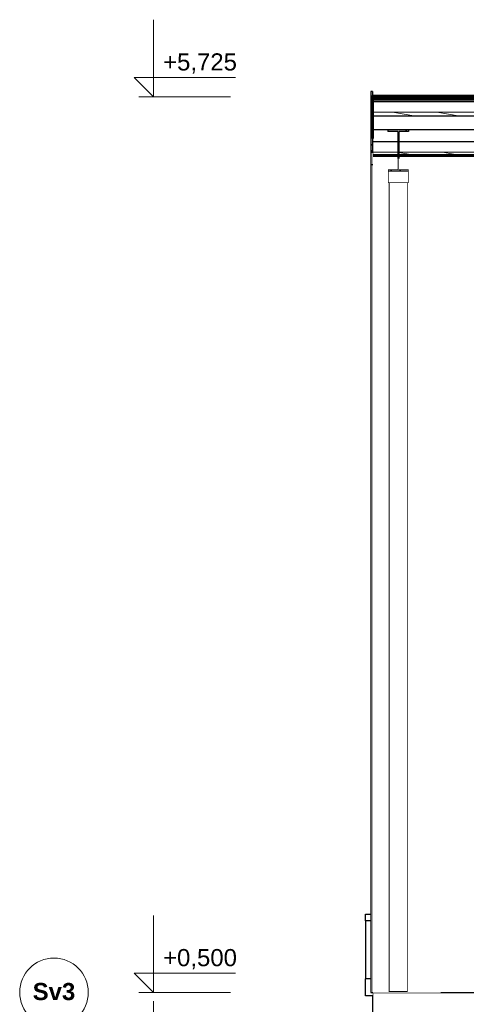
# Model space of a CAD drawing. Header units: millimetres. Extents: x -543656 to -529918, y -2500 to 6290.
# Tile 19 of 58: x -542603 to -539997, y 431 to 6175. Entities that reach past the tile are written whole.
import ezdxf
from ezdxf.enums import TextEntityAlignment as Align

# ---------------------------------------------------------------- set-up
doc = ezdxf.new("R2010")
doc.units = ezdxf.units.MM
doc.header["$MEASUREMENT"] = 0
doc.linetypes.add('Wipeout_Contour', pattern=[1000, 0, -1000])
for name, color, linetype in [('2 - KÓTA NS.2D', 7, 'Continuous'), ('2 - TEXT HLAVNÍ NS.2D', 7, 'Continuous'), ('2 - ČÁRA HLAVNÍ.2D', 7, 'Continuous'), ('4 - OBKLADY VNĚJŠÍ.3D', 7, 'Continuous'), ('4 - PRVKY KLEMPÍŘSKÉ.3D', 7, 'Continuous'), ('4 - PRVKY ZÁMEČNICKÉ.3D', 7, 'Continuous'), ('4 - STŘEŠNÍ KRYTINA.3D', 7, 'Continuous'), ('6 - ROUBENKA - ZÁBRADLÍ.5D', 7, 'Continuous'), ('Konstrukce – Dělicí čáry vrstev', 7, 'Continuous'), ('Nové_4 - ZDIVO - STĚNY NOSNÉ.3D', 7, 'Continuous'), ('Nové_Výplně - Povrchové', 7, 'Continuous'), ('Výplně - Povrchové', 7, 'Continuous'), ('Výplně – Řezové', 7, 'Continuous')]:
    doc.layers.add(name, color=color, linetype=linetype)
doc.styles.add('GENEROVANÝ_STYL_1', font='Arial.ttf')
doc.styles.add('GENEROVANÝ_STYL_2', font='Arial Bold.ttf')
doc.linetypes.add('ČÁRA PAROZÁBRANA', pattern='A,0,[1,B ŘEZ B-B´1.Shx,S=2.380952,R=0,X=0,Y=0.0075],-300,0', length=300)
doc.dimstyles.new('GENEROVANÝ_STYL__1', dxfattribs={"dimtxt": 100, "dimasz": 85.5, "dimexe": 0.18, "dimexo": 450, "dimgap": 0, "dimtad": 1, "dimdec": 0, "dimzin": 0, "dimdsep": 46, "dimtxsty": 'GENEROVANÝ_STYL_1', "dimblk": 'ARROWHEAD_6', "dimblk1": 'ARROWHEAD_6', "dimblk2": 'ARROWHEAD_6', "dimcen": 0.09, "dimclrd": 256, "dimclre": 256, "dimclrt": 256, "dimazin": 0, "dimtfac": 1, "dimtdec": 4, "dimtmove": 0, "dimatfit": 3, "dimfxl": 1, "dimtolj": 1, "dimtzin": 0, "dimarcsym": 0})
pattern_1 = [(135, (-1697940.48, 0), (88.388348, 88.388348), []), (135, (-1697958.16, -17.68), (88.388348, 88.388348), []), (135, (-1697975.84, -35.36), (88.388348, 88.388348), [])]
pattern_2 = [(170, (-1697940.485, 0), (7.8141678, 44.3163477), [])]

# ---------------------------------------------------------------- blocks, each defined once
blk = doc.blocks.new('Řez_1', base_point=(-1697940.5, 0))
at = {"color": 254, "linetype": 'Wipeout_Contour', "lineweight": 0, "ltscale": 3241466.032829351}
blk.add_wipeout([(-540544.2, 500), (-540544.2, 166.7), (-540244.2, 166.7), (-540244.2, 333.3), (-539944.2, 333.3), (-539944.2, 500)], dxfattribs=at).dxf.layer = 'Nové_Výplně - Povrchové'
at = {"color": 254, "linetype": 'Wipeout_Contour', "lineweight": 0, "ltscale": 2684131.923473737}
blk.add_wipeout([(-539644.2, 279.5), (-534954.2, 279.5), (-534944.2, 279.8), (-534944.2, 280.3), (-539644.2, 280.3)], dxfattribs=at).dxf.layer = 'Nové_Výplně - Povrchové'
at = {"layer": 'Nové_4 - ZDIVO - STĚNY NOSNÉ.3D', "color": 7, "linetype": 'Continuous', "lineweight": 30}
for q in [(-539944.2, 500), (-540544.2, 166.7)]:
    blk.add_line((-540544.2, 500), q, dxfattribs=at)
blk = doc.blocks.new('Řez_16', base_point=(-1697940.5, 0))
at = {"layer": 'Výplně – Řezové', "linetype": 'Continuous', "lineweight": 0, "true_color": 0x000000}
h = blk.add_hatch(dxfattribs=at)
h.set_pattern_fill('KOV_HLINÍK', color=18, style=0, pattern_type=2)
h.set_pattern_definition(pattern_1)
h.paths.add_polyline_path([(-540544.2, 5729), (-540544.2, 5713.9), (-539069.2, 5713.9), (-539069.2, 5729)])
h = blk.add_hatch(dxfattribs=at)
h.set_pattern_fill('DESKY_CETRIS__OSB____', color=18, style=0, pattern_type=2)
h.set_pattern_definition([(0, (-1697940.485, 0), (0, 15), [])])
h.paths.add_polyline_path([(-540544.2, 5695.9), (-539069.2, 5695.9), (-539069.2, 5713.9), (-540544.2, 5713.9)])
h = blk.add_hatch(dxfattribs=at)
h.set_pattern_fill('DŘEVO___BEDNĚNÍ', color=18, style=0, pattern_type=2)
h.set_pattern_definition(pattern_2)
h.paths.add_polyline_path([(-540544.2, 5635.8), (-540544.2, 5611.8), (-539069.2, 5611.8), (-539069.2, 5635.8)])
at = {"layer": '4 - STŘEŠNÍ KRYTINA.3D', "color": 181, "linetype": 'Continuous', "lineweight": 60, "true_color": 0x9e3eff}
blk.add_line((-539069.2, 5729), (-540544.2, 5729), dxfattribs=at)
at = {"layer": '4 - STŘEŠNÍ KRYTINA.3D', "color": 181, "linetype": 'Continuous', "lineweight": 15, "true_color": 0x9e3eff}
blk.add_line((-539069.2, 5729), (-539069.2, 5713.9), dxfattribs=at)
at = {"layer": '4 - STŘEŠNÍ KRYTINA.3D', "color": 7, "linetype": 'Continuous', "lineweight": 30, "flags": 128}
blk.add_lwpolyline([(-539069.2, 5713.9), (-539069.2, 5695.9), (-539069.2, 5635.8)], dxfattribs=at)
at = {"layer": 'Konstrukce – Dělicí čáry vrstev', "color": 181, "linetype": 'Continuous', "lineweight": 60, "true_color": 0x9e3eff}
blk.add_line((-539069.2, 5713.9), (-540544.2, 5713.9), dxfattribs=at)
at = {"layer": 'Konstrukce – Dělicí čáry vrstev', "color": 7, "linetype": 'Continuous', "lineweight": 30}
for p, q in [((-539069.2, 5695.9), (-540544.2, 5695.9)), ((-539069.2, 5611.8), (-540544.2, 5611.8))]:
    blk.add_line(p, q, dxfattribs=at)
at = {"layer": 'Konstrukce – Dělicí čáry vrstev', "color": 181, "linetype": 'ČÁRA PAROZÁBRANA', "lineweight": 15, "true_color": 0x9e3eff}
blk.add_line((-539069.2, 5635.8), (-540544.2, 5635.8), dxfattribs=at)
at = {"color": 254, "linetype": 'Wipeout_Contour', "lineweight": 0, "ltscale": 3234614.098689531}
blk.add_wipeout([(-539084.2, 5531.7), (-539084.2, 5456.4), (-539069.2, 5456.4), (-539069.2, 5468.1), (-539069.2, 5499.7), (-539069.2, 5531.7)], dxfattribs=at).dxf.layer = 'Výplně - Povrchové'
at = {"layer": '4 - STŘEŠNÍ KRYTINA.3D', "color": 7, "linetype": 'Continuous', "lineweight": 30}
blk.add_line((-539069.2, 5531.7), (-539084.2, 5531.7), dxfattribs=at)
at = {"layer": '4 - STŘEŠNÍ KRYTINA.3D', "color": 181, "linetype": 'Continuous', "lineweight": 30, "true_color": 0x9e3eff}
blk.add_line((-539069.2, 5531.7), (-539069.2, 5501.2), dxfattribs=at)
at = {"layer": '4 - STŘEŠNÍ KRYTINA.3D', "color": 7, "linetype": 'Continuous', "lineweight": 0, "flags": 128}
blk.add_lwpolyline([(-539069.2, 5635.8), (-539069.2, 5611.8), (-539069.2, 5531.7)], dxfattribs=at)
at = {"layer": 'Konstrukce – Dělicí čáry vrstev', "color": 7, "linetype": 'Continuous', "lineweight": 30, "flags": 128}
blk.add_lwpolyline([(-539084.2, 5531.7), (-539144.2, 5531.7), (-539204.2, 5531.7), (-540334.2, 5531.7), (-540394.2, 5531.7), (-540454.2, 5531.7), (-540544.2, 5531.7)], dxfattribs=at)
blk = doc.blocks.new('Řez_29', base_point=(-1697940.5, 0))
at = {"layer": '4 - PRVKY ZÁMEČNICKÉ.3D', "color": 181, "linetype": 'Continuous', "lineweight": 30, "true_color": 0x9e3eff}
for p, q in [((-540454.2, 5531.7), (-540454.2, 5521.9)), ((-540397.3, 5521.9), (-540454.2, 5521.9)), ((-540334.2, 5521.9), (-540391.1, 5521.9)), ((-540334.2, 5531.7), (-540334.2, 5521.9))]:
    blk.add_line(p, q, dxfattribs=at)
at = {"color": 254, "linetype": 'Wipeout_Contour', "lineweight": 0, "ltscale": 2161679.152239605}
blk.add_wipeout([(-540334.2, 5291.4), (-540454.2, 5291.4), (-540454.2, 5222.3), (-540334.2, 5222.3)], dxfattribs=at).dxf.layer = 'Výplně - Povrchové'
at = {"layer": 'Výplně – Řezové', "linetype": 'Continuous', "lineweight": 0, "true_color": 0x000000}
h = blk.add_hatch(dxfattribs=at)
h.set_pattern_fill('KOV_OCEL', color=18, style=0, pattern_type=2)
h.set_pattern_definition([(135, (-1697940.48, 0), (79.549513, 79.549513), []), (135, (-1697967, -26.52), (79.549513, 79.549513), [])])
h.paths.add_polyline_path([(-540334.2, 5521.9), (-540334.2, 5531.7), (-540454.2, 5531.7), (-540454.2, 5521.9), (-540397.3, 5521.9), (-540397.3, 5301.2), (-540454.2, 5301.2), (-540454.2, 5291.4), (-540334.2, 5291.4), (-540334.2, 5301.2), (-540391.1, 5301.2), (-540391.1, 5521.9)])
at = {"layer": '4 - PRVKY ZÁMEČNICKÉ.3D', "color": 181, "linetype": 'Continuous', "lineweight": 30, "true_color": 0x9e3eff}
for p, q in [((-540397.3, 5521.9), (-540397.3, 5301.2)), ((-540391.1, 5521.9), (-540391.1, 5301.2)), ((-540454.2, 5301.2), (-540454.2, 5291.4)), ((-540397.3, 5301.2), (-540454.2, 5301.2)), ((-540454.2, 5291.4), (-540454.2, 5222.3)), ((-540334.2, 5291.4), (-540454.2, 5291.4)), ((-540334.2, 5301.2), (-540391.1, 5301.2)), ((-540334.2, 5301.2), (-540334.2, 5291.4)), ((-540334.2, 5291.4), (-540334.2, 5222.3)), ((-540449.2, 5222.3), (-540454.2, 5222.3)), ((-540339.2, 5222.3), (-540449.2, 5222.3)), ((-540334.2, 5222.3), (-540339.2, 5222.3))]:
    blk.add_line(p, q, dxfattribs=at)
blk = doc.blocks.new('Řez_30', base_point=(-1697940.5, 0))
at = {"color": 254, "linetype": 'Wipeout_Contour', "lineweight": 0, "ltscale": 2161627.810882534}
blk.add_wipeout([(-540449.2, 5222.3), (-540449.2, 503.3), (-540339.2, 503.3), (-540339.2, 5222.3)], dxfattribs=at).dxf.layer = 'Výplně - Povrchové'
at = {"layer": '4 - PRVKY ZÁMEČNICKÉ.3D', "color": 181, "linetype": 'Continuous', "lineweight": 30, "true_color": 0x9e3eff}
for p, q in [((-540449.2, 5222.3), (-540449.2, 503.3)), ((-540339.2, 5222.3), (-540339.2, 503.3)), ((-540339.2, 503.3), (-540449.2, 503.3))]:
    blk.add_line(p, q, dxfattribs=at)
blk = doc.blocks.new('Řez_35', base_point=(-1697940.5, 0))
at = {"color": 254, "linetype": 'Wipeout_Contour', "lineweight": 0, "ltscale": 2162278.056051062}
blk.add_wipeout([(-540584.2, 550), (-540554.2, 550), (-540554.2, 579.6), (-540584.2, 579.6)], dxfattribs=at).dxf.layer = 'Výplně - Povrchové'
at = {"color": 254, "linetype": 'Wipeout_Contour', "lineweight": 0, "ltscale": 3243367.182931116}
blk.add_wipeout([(-540584.2, 480), (-540544.2, 480), (-540544.2, 500), (-540554.2, 500), (-540554.2, 510), (-540584.2, 510)], dxfattribs=at).dxf.layer = 'Výplně - Povrchové'
at = {"layer": '6 - ROUBENKA - ZÁBRADLÍ.5D', "color": 7, "linetype": 'Continuous', "lineweight": 30}
blk.add_line((-540544.2, 480), (-540584.2, 480), dxfattribs=at)
at = {"color": 254, "linetype": 'Wipeout_Contour', "lineweight": 0, "ltscale": 2162277.915852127}
blk.add_wipeout([(-540584.2, 510), (-540554.2, 510), (-540554.2, 550), (-540584.2, 550)], dxfattribs=at).dxf.layer = 'Výplně - Povrchové'
at = {"layer": '6 - ROUBENKA - ZÁBRADLÍ.5D', "color": 7, "linetype": 'Continuous', "lineweight": 30}
for p, q in [((-540584.2, 550), (-540584.2, 579.6)), ((-540584.2, 510), (-540584.2, 550)), ((-540584.2, 480), (-540584.2, 510))]:
    blk.add_line(p, q, dxfattribs=at)
blk = doc.blocks.new('Řez_37', base_point=(-1697940.5, 0))
at = {"color": 254, "linetype": 'Wipeout_Contour', "lineweight": 0, "ltscale": 2162280.1270221}
blk.add_wipeout([(-540554.2, 957.3), (-540584.2, 957.3), (-540584.2, 917.3), (-540554.2, 917.3)], dxfattribs=at).dxf.layer = 'Výplně - Povrchové'
at = {"layer": '6 - ROUBENKA - ZÁBRADLÍ.5D', "color": 7, "linetype": 'Continuous', "lineweight": 30}
blk.add_line((-540584.2, 957.3), (-540554.2, 957.3), dxfattribs=at)
at = {"color": 254, "linetype": 'Wipeout_Contour', "lineweight": 0, "ltscale": 2162279.05306182}
blk.add_wipeout([(-540584.2, 579.6), (-540554.2, 579.6), (-540554.2, 917.3), (-540584.2, 917.3)], dxfattribs=at).dxf.layer = 'Výplně - Povrchové'
at = {"layer": '6 - ROUBENKA - ZÁBRADLÍ.5D', "color": 7, "linetype": 'Continuous', "lineweight": 30}
for p, q in [((-540584.2, 917.3), (-540584.2, 957.3)), ((-540584.2, 917.3), (-540584.2, 579.6)), ((-540554.2, 917.3), (-540584.2, 917.3)), ((-540554.2, 579.6), (-540584.2, 579.6))]:
    blk.add_line(p, q, dxfattribs=at)
blk = doc.blocks.new('Řez_49', base_point=(-1697940.5, 0))
at = {"color": 254, "linetype": 'Wipeout_Contour', "lineweight": 0, "ltscale": 12958337.883391}
blk.add_wipeout([(-540544.2, 5311.9), (-540544.2, 500), (-539219.2, 500), (-539219.2, 502.5), (-539199.2, 502.5), (-539199.2, 5222.3), (-539204.2, 5222.3), (-539204.2, 5301.2), (-539199.2, 5301.2), (-539199.2, 5386.9), (-539204.2, 5386.9), (-539204.2, 5311.9), (-540391.1, 5311.9), (-540391.1, 5301.2), (-540334.2, 5301.2), (-540334.2, 5222.3), (-540339.2, 5222.3), (-540339.2, 503.3), (-540449.2, 503.3), (-540449.2, 5222.3), (-540454.2, 5222.3), (-540454.2, 5301.2), (-540397.3, 5301.2), (-540397.3, 5311.9)], dxfattribs=at).dxf.layer = 'Výplně - Povrchové'
at = {"layer": '4 - OBKLADY VNĚJŠÍ.3D', "color": 7, "linetype": 'Continuous', "lineweight": 30}
for p, q in [((-540544.2, 500), (-540544.2, 5311.9)), ((-539199.2, 503.3), (-539199.2, 502.5))]:
    blk.add_line(p, q, dxfattribs=at)
at = {"color": 254, "linetype": 'Wipeout_Contour', "lineweight": 0, "ltscale": 2156914.699068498}
blk.add_wipeout([(-539199.2, 5396.4), (-539204.2, 5396.4), (-539204.2, 5386.9), (-539199.2, 5386.9)], dxfattribs=at).dxf.layer = 'Výplně - Povrchové'
at = {"color": 254, "linetype": 'Wipeout_Contour', "lineweight": 0, "ltscale": 2696146.695183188}
blk.add_wipeout([(-539204.2, 5396.4), (-539199.2, 5396.4), (-539199.2, 5448), (-539204.2, 5448), (-539204.2, 5401.5)], dxfattribs=at).dxf.layer = 'Výplně - Povrchové'
at = {"layer": '4 - OBKLADY VNĚJŠÍ.3D', "color": 7, "linetype": 'Continuous', "lineweight": 30}
for p, q in [((-539199.2, 5396.4), (-539199.2, 5448)), ((-539204.2, 5386.9), (-539199.2, 5386.9)), ((-539199.2, 5386.9), (-539199.2, 5396.4)), ((-539199.2, 5386.9), (-539199.2, 5301.2))]:
    blk.add_line(p, q, dxfattribs=at)
blk = doc.blocks.new('Řez_50', base_point=(-1697940.5, 0))
at = {"layer": 'Konstrukce – Dělicí čáry vrstev', "color": 7, "linetype": 'Continuous', "lineweight": 30}
for p, q in [((-539204.2, 5531.7), (-539204.2, 5521.9)), ((-539204.2, 5461.6), (-540544.2, 5461.6))]:
    blk.add_line(p, q, dxfattribs=at)
at = {"color": 254, "linetype": 'Wipeout_Contour', "lineweight": 0, "ltscale": 2161988.882401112}
blk.add_wipeout([(-540544.2, 5382.5), (-540544.2, 5311.9), (-540397.3, 5311.9), (-540397.3, 5382.5)], dxfattribs=at).dxf.layer = 'Výplně - Povrchové'
at = {"layer": '4 - OBKLADY VNĚJŠÍ.3D', "color": 7, "linetype": 'Continuous', "lineweight": 30}
for p in [(-540544.2, 5400.5), (-540544.2, 5311.9)]:
    blk.add_line(p, (-540544.2, 5382.5), dxfattribs=at)
at = {"color": 254, "linetype": 'Wipeout_Contour', "lineweight": 0, "ltscale": 2159296.614452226}
blk.add_wipeout([(-540391.1, 5382.5), (-540391.1, 5311.9), (-539204.2, 5311.9), (-539204.2, 5382.5)], dxfattribs=at).dxf.layer = 'Výplně - Povrchové'
at = {"layer": 'Výplně – Řezové', "linetype": 'Continuous', "lineweight": 0, "true_color": 0x000000}
h = blk.add_hatch(dxfattribs=at)
h.set_pattern_fill('DŘEVO___BEDNĚNÍ', color=18, style=0, pattern_type=2)
h.set_pattern_definition(pattern_2)
h.paths.add_polyline_path([(-540544.2, 5401.5), (-540544.2, 5382.5), (-540397.3, 5382.5), (-540397.3, 5401.5)])
h = blk.add_hatch(dxfattribs=at)
h.set_pattern_fill('DŘEVO___BEDNĚNÍ', color=18, style=0, pattern_type=2)
h.set_pattern_definition(pattern_2)
h.paths.add_polyline_path([(-539204.2, 5401.5), (-540391.1, 5401.5), (-540391.1, 5382.5), (-539204.2, 5382.5)])
at = {"layer": '4 - OBKLADY VNĚJŠÍ.3D', "color": 7, "linetype": 'Continuous', "lineweight": 60}
blk.add_line((-539204.2, 5382.5), (-540544.2, 5382.5), dxfattribs=at)
at = {"layer": '4 - OBKLADY VNĚJŠÍ.3D', "color": 7, "linetype": 'Continuous', "lineweight": 30}
blk.add_line((-539204.2, 5311.9), (-539204.2, 5382.5), dxfattribs=at)
at = {"layer": '4 - OBKLADY VNĚJŠÍ.3D', "color": 7, "linetype": 'Continuous', "lineweight": 30, "flags": 128}
blk.add_lwpolyline([(-539204.2, 5521.9), (-539204.2, 5461.6), (-539204.2, 5401.5), (-539204.2, 5382.5)], dxfattribs=at)
at = {"layer": 'Konstrukce – Dělicí čáry vrstev', "color": 7, "linetype": 'Continuous', "lineweight": 0}
blk.add_line((-539204.2, 5401.5), (-540544.2, 5401.5), dxfattribs=at)
blk = doc.blocks.new('Řez_99', base_point=(-1697940.5, 0))
at = {"layer": '4 - PRVKY KLEMPÍŘSKÉ.3D', "color": 181, "linetype": 'Continuous', "lineweight": 30, "true_color": 0x9e3eff}
for q in [(-540554.2, 5756), (-540544.2, 5729)]:
    blk.add_line((-540544.2, 5756), q, dxfattribs=at)
at = {"color": 254, "linetype": 'Wipeout_Contour', "lineweight": 0, "ltscale": 2162249.878569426}
blk.add_wipeout([(-540554.2, 5329.3), (-540554.2, 500), (-540544.2, 500), (-540544.2, 5329.3)], dxfattribs=at).dxf.layer = 'Výplně - Povrchové'
at = {"layer": '4 - PRVKY KLEMPÍŘSKÉ.3D', "color": 181, "linetype": 'Continuous', "lineweight": 30, "true_color": 0x9e3eff}
blk.add_line((-540554.2, 500), (-540544.2, 500), dxfattribs=at)
at = {"color": 254, "linetype": 'Wipeout_Contour', "lineweight": 0, "ltscale": 2162303.370087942}
blk.add_wipeout([(-540554.2, 5400.5), (-540554.2, 5329.3), (-540544.2, 5329.3), (-540544.2, 5400.5)], dxfattribs=at).dxf.layer = 'Výplně - Povrchové'
at = {"layer": 'Výplně – Řezové', "linetype": 'Continuous', "lineweight": 0, "true_color": 0x000000}
h = blk.add_hatch(dxfattribs=at)
h.set_pattern_fill('KOV_HLINÍK', color=18, style=0, pattern_type=2)
h.set_pattern_definition(pattern_1)
h.paths.add_polyline_path([(-540554.2, 5756), (-540554.2, 5400.5), (-540544.2, 5400.5), (-540544.2, 5756)])
at = {"layer": '4 - PRVKY KLEMPÍŘSKÉ.3D', "color": 181, "linetype": 'Continuous', "lineweight": 30, "true_color": 0x9e3eff}
for p, q in [((-540554.2, 5756), (-540554.2, 5400.5)), ((-540554.2, 5400.5), (-540554.2, 5329.3)), ((-540544.2, 5400.5), (-540554.2, 5400.5)), ((-540554.2, 5329.3), (-540554.2, 500)), ((-540554.2, 5329.3), (-540544.2, 5329.3))]:
    blk.add_line(p, q, dxfattribs=at)
at = {"layer": 'Konstrukce – Dělicí čáry vrstev', "color": 181, "linetype": 'Continuous', "lineweight": 30, "true_color": 0x9e3eff, "flags": 128}
blk.add_lwpolyline([(-540544.2, 5729), (-540544.2, 5713.9), (-540544.2, 5695.9), (-540544.2, 5635.8), (-540544.2, 5611.8), (-540544.2, 5531.7), (-540544.2, 5461.6), (-540544.2, 5401.5), (-540544.2, 5400.5)], dxfattribs=at)
blk = doc.blocks.new('Kóta_1', base_point=(-541822.6, -1160))
at = {"layer": '2 - KÓTA NS.2D', "color": 96, "linetype": 'Continuous', "lineweight": 15, "true_color": 0x007d00}
for p, q in [((-541822.6, 5725), (-541822.6, 6175)), ((-541822.6, 5725), (-541935.1, 5837.5)), ((-541935.1, 5837.5), (-541822.6, 5837.5)), ((-541822.6, 5837.5), (-541343, 5837.5)), ((-541822.6, 500), (-541822.6, 950)), ((-541822.6, 500), (-541935.1, 612.5)), ((-541935.1, 612.5), (-541822.6, 612.5)), ((-541822.6, 612.5), (-541343, 612.5)), ((-541822.6, 0), (-541822.6, 450))]:
    blk.add_line(p, q, dxfattribs=at)
at = {"layer": '2 - KÓTA NS.2D', "color": 96, "linetype": 'Continuous', "lineweight": 0, "true_color": 0x007d00}
for p, q in [((-541822.6, 5725), (-541906.9, 5725)), ((-541822.6, 5725), (-541372.6, 5725)), ((-541822.6, 500), (-541906.9, 500)), ((-541822.6, 500), (-541372.6, 500))]:
    blk.add_line(p, q, dxfattribs=at)
at = {"layer": '2 - KÓTA NS.2D', "color": 96, "lineweight": 0, "true_color": 0x007d00, "char_height": 100, "attachment_point": 7, "style": 'GENEROVANÝ_STYL_1'}
for s, insert in [('\\A1;{\\pql;\\fArial|b0|i0|c0|p0;\\W1.000000;+5,725}', (-541766.3, 5860)), ('\\A1;{\\pql;\\fArial|b0|i0|c0|p0;\\W1.000000;+0,500}', (-541766.3, 635))]:
    blk.add_mtext(s, dxfattribs=dict(at, insert=insert))
blk = doc.blocks.new('*D189', base_point=(-1697940.5, 0))
at = {"layer": '2 - KÓTA NS.2D', "color": 96, "linetype": 'Continuous', "lineweight": 0, "true_color": 0x007d00}
for p, q in [((-539696.4, 5452.6), (-539696.4, 5520.1)), ((-539246.4, 5452.6), (-539780.8, 5452.6)), ((-539696.4, 500), (-539696.4, 5452.6)), ((-539612, 500), (-540146.4, 500)), ((-539696.4, 432.5), (-539696.4, 500))]:
    blk.add_line(p, q, dxfattribs=at)
at = {"layer": '2 - KÓTA NS.2D', "color": 96, "linetype": 'Continuous', "lineweight": 15, "true_color": 0x007d00}
for p, q in [((-539651.4, 5407.6), (-539741.4, 5497.6)), ((-539741.4, 545), (-539651.4, 455))]:
    blk.add_line(p, q, dxfattribs=at)
at = {"layer": '2 - KÓTA NS.2D', "color": 96, "lineweight": 0, "true_color": 0x007d00, "insert": (-539716.4, 2804.7), "char_height": 100, "attachment_point": 7, "rotation": 90, "style": 'GENEROVANÝ_STYL_1'}
blk.add_mtext('\\A1;{\\pql;\\fArial|b0|i0|c0|p0;\\W1.000000;4\xa0953}', dxfattribs=at)
blk = doc.blocks.new('ARROWHEAD_6')
at = {"color": 0, "linetype": 'Continuous', "lineweight": 0}
for p, q in [((0, 0), (-1, 0)), ((-0.5, -0.5), (0.5, 0.5))]:
    blk.add_line(p, q, dxfattribs=at)
blk = doc.blocks.new('Popiska_5', base_point=(-542402.8, -599))
at = {"layer": '2 - TEXT HLAVNÍ NS.2D', "color": 5, "linetype": 'Continuous', "lineweight": 15, "true_color": 0x1c1cff}
blk.add_line((-542402.8, -599), (-542402.8, 301), dxfattribs=at)
at = {"layer": '2 - TEXT HLAVNÍ NS.2D', "color": 5, "linetype": 'Continuous', "lineweight": 15, "true_color": 0x1c1cff, "flags": 128}
blk.add_lwpolyline([(-542202.8, 501, 1), (-542602.8, 501, 1)], format="xyb", close=True, dxfattribs=at)
at = {"layer": '2 - TEXT HLAVNÍ NS.2D', "color": 5, "lineweight": 0, "true_color": 0x1c1cff, "style": 'GENEROVANÝ_STYL_2'}
blk.add_attdef('customHeadContent', text='', height=100, dxfattribs=at).set_placement((-542402.8, 505.8), align=Align.MIDDLE_CENTER)

msp = doc.modelspace()

# ---------------------------------------------------------------- block references
at = {"layer": '2 - KÓTA NS.2D', "color": 96, "linetype": 'Continuous', "lineweight": 0, "true_color": 0x007d00}
msp.add_blockref('Kóta_1', (-541822.6, -1160), dxfattribs=at)
at = {"layer": '2 - TEXT HLAVNÍ NS.2D', "color": 5, "linetype": 'Continuous', "lineweight": 15, "true_color": 0x1c1cff}
msp.add_blockref('Popiska_5', (-542402.8, -599), dxfattribs=at).add_auto_attribs({'customHeadContent': 'Sv3'})
at = {"layer": '4 - STŘEŠNÍ KRYTINA.3D', "lineweight": 0}
msp.add_blockref('Řez_16', (-1697940.5, 0), dxfattribs=at)
at = {"layer": 'Nové_4 - ZDIVO - STĚNY NOSNÉ.3D', "lineweight": 0}
msp.add_blockref('Řez_1', (-1697940.5, 0), dxfattribs=at)

# ---------------------------------------------------------------- next in the draw order: block references
at = {"layer": '4 - PRVKY ZÁMEČNICKÉ.3D', "lineweight": 0}
msp.add_blockref('Řez_29', (-1697940.5, 0), dxfattribs=at)
at = {"layer": '6 - ROUBENKA - ZÁBRADLÍ.5D', "lineweight": 0}
msp.add_blockref('Řez_35', (-1697940.5, 0), dxfattribs=at)

# ---------------------------------------------------------------- next in the draw order: block references
at = {"layer": '4 - PRVKY ZÁMEČNICKÉ.3D', "lineweight": 0}
msp.add_blockref('Řez_30', (-1697940.5, 0), dxfattribs=at)
at = {"layer": '6 - ROUBENKA - ZÁBRADLÍ.5D', "lineweight": 0}
msp.add_blockref('Řez_37', (-1697940.5, 0), dxfattribs=at)

# ---------------------------------------------------------------- next in the draw order: block references
at = {"layer": '4 - OBKLADY VNĚJŠÍ.3D', "lineweight": 0}
msp.add_blockref('Řez_49', (-1697940.5, 0), dxfattribs=at)

# ---------------------------------------------------------------- next in the draw order: block references
msp.add_blockref('Řez_50', (-1697940.5, 0), dxfattribs=at)

# ---------------------------------------------------------------- next in the draw order: linework, layer by layer
at = {"layer": '2 - ČÁRA HLAVNÍ.2D', "color": 181, "linetype": 'Continuous', "lineweight": 30, "true_color": 0x9e3eff}
for p, q in [((-540397.3, 5503.3), (-540397.3, 5365.6)), ((-540391.1, 5503.3), (-540391.1, 5365.6))]:
    msp.add_line(p, q, dxfattribs=at)

# ---------------------------------------------------------------- next in the draw order: block references
at = {"layer": '4 - PRVKY KLEMPÍŘSKÉ.3D', "lineweight": 0}
msp.add_blockref('Řez_99', (-1697940.5, 0), dxfattribs=at)

# ---------------------------------------------------------------- next in the draw order: dimensions: what is measured, and where the dimension line sits
at = {"layer": '2 - KÓTA NS.2D', "color": 96, "linetype": 'Continuous', "lineweight": 0, "true_color": 0x007d00}
dim = msp.add_linear_dim(base=(-539696.4, 5452.6), p1=(-539944.2, 500), p2=(-539610.7, 5452.6), angle=90, dimstyle='GENEROVANÝ_STYL__1', dxfattribs=at)
dim.commit()
dim.dimension.update_dxf_attribs({"geometry": '*D189', "text_midpoint": (-539766.4, 2981.3), "dimtype": 160, "text_rotation": 90})

# ---------------------------------------------------------------- next in the draw order: linework, layer by layer
at = {"layer": '2 - ČÁRA HLAVNÍ.2D', "color": 181, "linetype": 'Continuous', "lineweight": 60, "true_color": 0x9e3eff}
msp.add_line((-540544.2, 5725), (-540544.2, 5481.6), dxfattribs=at)

doc.saveas('drawing.dxf')
